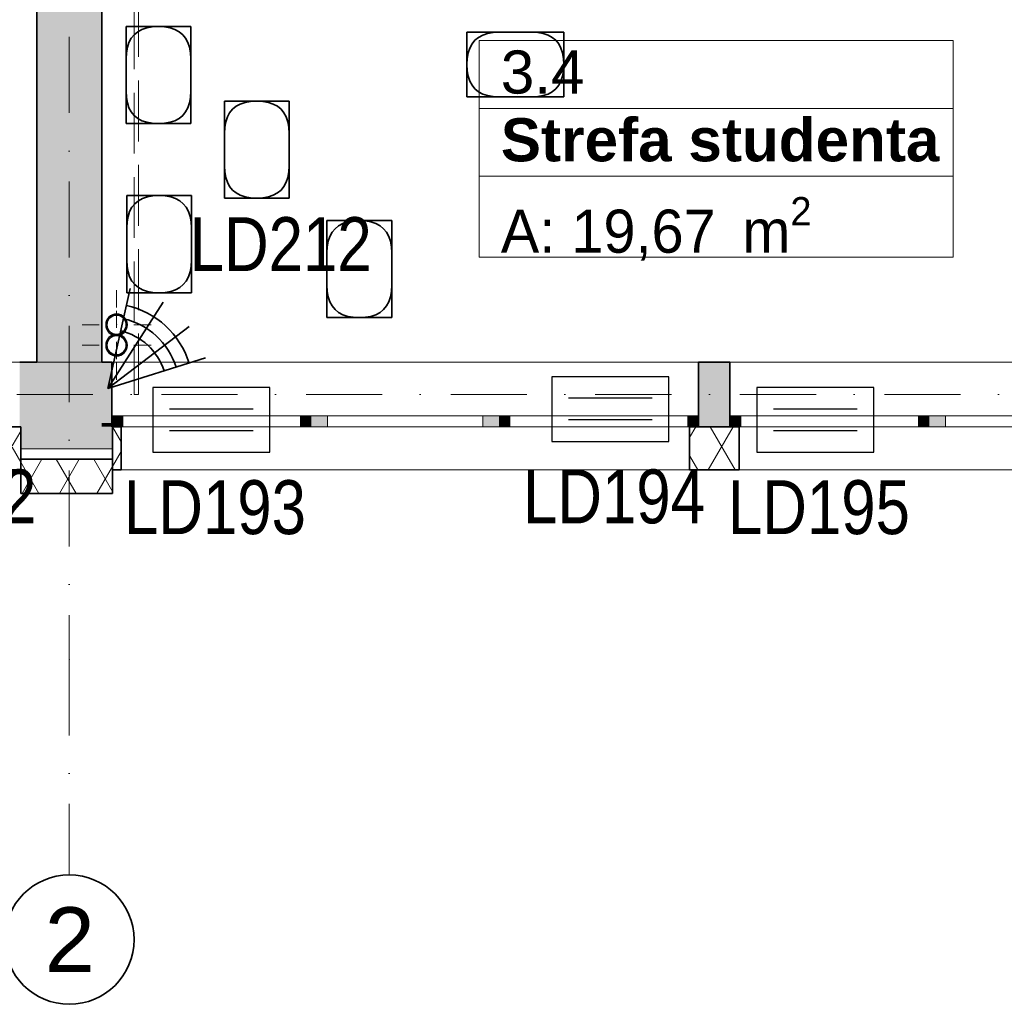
# Model space of a CAD drawing. Header units: millimetres. Extents: x -148444 to 51443, y -4810 to 453290.
# Tile 248 of 256: x 15348 to 19913, y 142898 to 147465. Entities that reach past the tile are written whole.
import ezdxf

# ---------------------------------------------------------------- set-up
doc = ezdxf.new("R2010")
doc.units = ezdxf.units.MM
for name, pattern in [('1', [8, 4, -4]), ('DASHDOTX2', [2, 1, -0.5, 0, -0.5]), ('Krawędzie ukryte', [3.912222, 2.822222, -1.09]), ('Kropki i Kreski', [6.702778, 3.527778, -1.763889, 0, -1.411111])]:
    doc.linetypes.add(name, pattern=pattern)
for name, color, linetype, lineweight in [('!!!SSWiN', 3, 'Continuous', 35), ('!!!SSWiN-opis', 6, 'DASHDOTX2', 18), ('\xa0♦El- odgrom', 30, '1', 35)]:
    doc.layers.add(name, color=color, linetype=linetype, lineweight=lineweight)
for name, color, linetype in [('- A - ocieplenie', 8, 'Continuous'), ('- strefy pomieszczeń', 8, 'Continuous'), ('ADT KD', 3, 'Continuous'), ('Konstrukcja - Siatka mod', 8, 'Continuous'), ('Konstrukcja - Stropy', 8, 'Continuous'), ('Konstrukcja - Ściany działowe', 8, 'Continuous'), ('Konstrukcja - Ściany nośne wew..P', 8, 'Continuous'), ('Konstrukcja - Ściany zewnętrzne', 8, 'Continuous'), ('Okna Archicada', 8, 'Continuous'), ('PIONY INST', 8, 'Continuous'), ('Wnętrze - Umeblowanie', 8, 'Continuous')]:
    doc.layers.add(name, color=color, linetype=linetype)
doc.styles.add('GENERATED_STYLE_1', font='ARIALN.TTF')
doc.styles.get("Standard").update_dxf_attribs({"font": 'arial.ttf'})
doc.styles.add('STYL_AUTOMATYCZNY_1', font='arial.ttf')
doc.styles.add('STYL_AUTOMATYCZNY_2', font='arial.ttf')
doc.styles.add('STYL_AUTOMATYCZNY_6', font='txt')
pattern_1 = [(60, (-220940.59, 434684.62), (-129.90381, 75), []), (120, (-220940.59, 434684.62), (129.90381, 75), [])]

# ---------------------------------------------------------------- blocks, each defined once
blk = doc.blocks.new('Czujka_PIR+AM')
for q in [(82.28, 47.5), (93.56, 16.5), (82.28, -47.5), (93.56, -16.5)]:
    blk.add_line((0, 0), q)
for radius in [78.96, 66.32, 54.62]:
    blk.add_arc((0, 0), radius, 330, 30)
blk.add_attdef('ADRES', (135.66, -10.36), '', height=22.5)
blk = doc.blocks.new('sswin')
at = {"layer": 'ADT KD', "color": 3}
for p, q in [((542.7, 300.5), (0, 300.5)), ((0, 300.5), (0, 0)), ((542.7, 0), (542.7, 300.5)), ((465, 200.4), (77.7, 200.4)), ((465, 100.2), (77.7, 100.2)), ((0, 0), (542.7, 0))]:
    blk.add_line(p, q, dxfattribs=at)

msp = doc.modelspace()

# ---------------------------------------------------------------- hatches: boundary and pattern name
at = {"layer": '- A - ocieplenie', "linetype": 'Continuous', "lineweight": 13}
h = msp.add_hatch(dxfattribs=at)
h.set_pattern_fill('Izolacja_miękka_0005', color=8, style=0, pattern_type=2)
h.set_pattern_definition(pattern_1)
h.paths.add_polyline_path([(15313, 145576.9), (15313, 145376.9), (15353, 145376.9), (15353, 145576.9)])
h = msp.add_hatch(dxfattribs=at)
h.set_pattern_fill('Izolacja_miękka_0005', color=8, style=0, pattern_type=2)
h.set_pattern_definition(pattern_1)
h.paths.add_polyline_path([(15778, 145376.9), (15818, 145376.9), (15818, 145576.9), (15778, 145576.9)])
h = msp.add_hatch(dxfattribs=at)
h.set_pattern_fill('Izolacja_miękka_0005', color=8, style=0, pattern_type=2)
h.set_pattern_definition(pattern_1)
h.paths.add_polyline_path([(18453, 145376.9), (18683, 145376.9), (18683, 145576.9), (18453, 145576.9)])
h = msp.add_hatch(dxfattribs=at)
h.set_pattern_fill('Izolacja_miękka_0005', color=8, style=0, pattern_type=2)
h.set_pattern_definition(pattern_1)
h.paths.add_polyline_path([(15353, 145266.9), (15778, 145266.9), (15778, 145426.9), (15353, 145426.9)])
at = {"layer": 'Konstrukcja - Ściany nośne wew..P', "linetype": 'Continuous', "lineweight": 13}
msp.add_hatch(color=8, dxfattribs=at).paths.add_polyline_path([(15428, 150526.9), (15428, 145876.9), (15728, 145876.9), (15728, 150526.9)])
at = {"layer": 'Konstrukcja - Ściany zewnętrzne', "linetype": 'Continuous', "lineweight": 13}
for points in [[(15728, 145876.9), (15348, 145876.9), (15348, 145576.9), (15353, 145576.9), (15353, 145594.9), (15728, 145594.9)], [(15775.5, 145876.9), (15728, 145876.9), (15728, 145594.9), (15775.5, 145594.9)], [(18495.5, 145576.9), (18640.5, 145576.9), (18640.5, 145876.9), (18495.5, 145876.9)], [(15728, 145594.9), (15353, 145594.9), (15353, 145576.9), (15728, 145576.9)], [(15778, 145594.9), (15728, 145594.9), (15728, 145576.9), (15778, 145576.9)], [(15353, 145474.9), (15778, 145474.9), (15778, 145576.9), (15728, 145576.9), (15353, 145576.9)]]:
    msp.add_hatch(color=8, dxfattribs=at).paths.add_polyline_path(points)
at = {"layer": 'Okna Archicada', "linetype": 'Continuous', "lineweight": 13}
for points in [[(15775.5, 145626.9), (15775.5, 145576.9), (15825.5, 145576.9), (15825.5, 145626.9)], [(16700.5, 145576.9), (16700.5, 145626.9), (16650.5, 145626.9), (16650.5, 145576.9)], [(16700.5, 145626.9), (16700.5, 145576.9), (16775.5, 145576.9), (16775.5, 145626.9)], [(17570.5, 145576.9), (17570.5, 145626.9), (17495.5, 145626.9), (17495.5, 145576.9)], [(17570.5, 145626.9), (17570.5, 145576.9), (17620.5, 145576.9), (17620.5, 145626.9)], [(18495.5, 145576.9), (18495.5, 145626.9), (18445.5, 145626.9), (18445.5, 145576.9)], [(18640.5, 145626.9), (18640.5, 145576.9), (18690.5, 145576.9), (18690.5, 145626.9)], [(19565.5, 145576.9), (19565.5, 145626.9), (19515.5, 145626.9), (19515.5, 145576.9)], [(19565.5, 145626.9), (19565.5, 145576.9), (19640.5, 145576.9), (19640.5, 145626.9)]]:
    msp.add_hatch(color=8, dxfattribs=at).paths.add_polyline_path(points)
at = {"layer": 'PIONY INST', "linetype": 'Continuous', "lineweight": 13}
h = msp.add_hatch(color=8, dxfattribs=at)
h.paths.add_polyline_path([(15797.1, 146099.9, 0.414214), (15747.1, 146049.9, 0.414214), (15797.1, 145999.9, 0.414214), (15847.1, 146049.9, 0.414214)])
h.paths.add_polyline_path([(15797.1, 146094.9, -1), (15797.1, 146004.9, -1)], flags=0)
h = msp.add_hatch(color=8, dxfattribs=at)
h.paths.add_polyline_path([(15797.1, 146004.9, 0.414214), (15747.1, 145954.9, 0.414214), (15797.1, 145904.9, 0.414214), (15847.1, 145954.9, 0.414214)])
h.paths.add_polyline_path([(15797.1, 145999.9, -1), (15797.1, 145909.9, -1)], flags=0)

# ---------------------------------------------------------------- linework, layer by layer
at = {"layer": '- A - ocieplenie', "color": 8, "linetype": 'Continuous', "lineweight": 35, "ltscale": 100}
for p, q in [((15818, 145576.9), (15818, 145526.9)), ((18453, 145576.9), (18453, 145526.9)), ((18683, 145576.9), (18683, 145526.9)), ((15818, 145526.9), (15818, 145376.9)), ((18453, 145526.9), (18453, 145376.9)), ((18683, 145526.9), (18683, 145376.9))]:
    msp.add_line(p, q, dxfattribs=at)
at = {"layer": '- A - ocieplenie', "color": 8, "linetype": 'Continuous', "lineweight": 35, "ltscale": 100, "flags": 128}
for points in [[(15353, 145576.9), (15313, 145576.9)], [(15353, 145376.9), (15353, 145576.9)], [(15818, 145576.9), (15778, 145576.9)], [(15778, 145576.9), (15778, 145376.9)], [(18683, 145576.9), (18453, 145576.9)], [(15778, 145426.9), (15353, 145426.9)], [(15353, 145426.9), (15353, 145266.9)], [(15778, 145266.9), (15778, 145426.9)], [(15313, 145376.9), (15353, 145376.9)], [(15778, 145376.9), (15818, 145376.9)], [(18453, 145376.9), (18683, 145376.9)], [(15353, 145266.9), (15778, 145266.9)]]:
    msp.add_lwpolyline(points, dxfattribs=at)
at = {"layer": '- strefy pomieszczeń', "color": 8, "linetype": 'Continuous', "lineweight": 13, "ltscale": 100}
for p, q in [((17478.4, 147367.8), (19675, 147367.8)), ((17478.4, 147053.5), (17478.4, 147367.8)), ((19675, 147367.8), (19675, 147053.5)), ((19675, 147053.5), (17478.4, 147053.5)), ((17478.4, 147053.5), (19675, 147053.5)), ((17478.4, 146739.2), (17478.4, 147053.5)), ((19675, 147053.5), (19675, 146739.2)), ((19675, 146739.2), (17478.4, 146739.2)), ((17478.4, 146739.2), (19675, 146739.2)), ((17478.4, 146362.8), (17478.4, 146739.2)), ((19675, 146739.2), (19675, 146362.8)), ((19675, 146362.8), (17478.4, 146362.8))]:
    msp.add_line(p, q, dxfattribs=at)
at = {"layer": 'Konstrukcja - Siatka mod', "color": 8, "linetype": 'Kropki i Kreski', "lineweight": 13, "ltscale": 100}
for p, q in [((15578, 161462.8), (15578, 144498)), ((7290.5, 145726.9), (36735, 145726.9)), ((15578, 144498), (15578, 143498))]:
    msp.add_line(p, q, dxfattribs=at)
at = {"layer": 'Konstrukcja - Siatka mod', "color": 8, "linetype": 'Continuous', "lineweight": 35, "ltscale": 100}
msp.add_circle((15578, 143198), 300, dxfattribs=at)
at = {"layer": 'Konstrukcja - Siatka mod', "color": 8, "linetype": 'Kropki i Kreski', "lineweight": 13, "ltscale": 100}
msp.add_point((15578, 144498), dxfattribs=at)
msp.add_point((15578, 144498), dxfattribs=at)
at = {"layer": 'Konstrukcja - Stropy', "color": 8, "linetype": 'Continuous', "lineweight": 13, "ltscale": 100, "flags": 128}
msp.add_lwpolyline([(21408, 150926.9), (24708, 150926.9), (24708, 145876.9), (36778, 145876.9), (36778, 158356.9), (9738, 158356.9), (9738, 145876.9), (21408, 145876.9)], close=True, dxfattribs=at)
at = {"layer": 'Konstrukcja - Ściany działowe', "color": 8, "linetype": 'Krawędzie ukryte', "lineweight": 20, "ltscale": 100, "flags": 128}
for points in [[(15878, 147517), (15878, 145726.9)], [(15898, 145726.9), (15898, 147517)], [(15878, 145726.9), (15898, 145726.9)]]:
    msp.add_lwpolyline(points, dxfattribs=at)
at = {"layer": 'Konstrukcja - Ściany nośne wew..P', "color": 8, "linetype": 'Continuous', "lineweight": 35, "ltscale": 100, "flags": 128}
for points in [[(15428, 150526.9), (15428, 145876.9)], [(15728, 145876.9), (15728, 150526.9)]]:
    msp.add_lwpolyline(points, dxfattribs=at)
at = {"layer": 'Konstrukcja - Ściany zewnętrzne', "color": 8, "linetype": 'Continuous', "lineweight": 35, "ltscale": 100}
for p, q in [((15775.5, 145626.9), (15775.5, 145876.9)), ((18495.5, 145626.9), (18495.5, 145876.9)), ((18640.5, 145626.9), (18640.5, 145876.9)), ((15775.5, 145576.9), (15775.5, 145626.9)), ((18495.5, 145576.9), (18495.5, 145626.9)), ((18640.5, 145576.9), (18640.5, 145626.9))]:
    msp.add_line(p, q, dxfattribs=at)
at = {"layer": 'Konstrukcja - Ściany zewnętrzne', "color": 8, "linetype": 'Continuous', "lineweight": 35, "ltscale": 100, "flags": 128}
for points in [[(15428, 145876.9), (15348, 145876.9)], [(15775.5, 145876.9), (15728, 145876.9)], [(18640.5, 145876.9), (18495.5, 145876.9)], [(15348, 145576.9), (15353, 145576.9)], [(18495.5, 145576.9), (18640.5, 145576.9)]]:
    msp.add_lwpolyline(points, dxfattribs=at)
at = {"layer": 'Konstrukcja - Ściany zewnętrzne', "color": 8, "linetype": 'Continuous', "lineweight": 13, "ltscale": 100, "flags": 128}
msp.add_lwpolyline([(15353, 145576.9), (15353, 145474.9), (15778, 145474.9), (15778, 145576.9)], dxfattribs=at)
at = {"layer": 'Okna Archicada', "color": 8, "linetype": 'Continuous', "lineweight": 13, "ltscale": 100}
for p, q in [((15775.5, 145876.9), (18495.5, 145876.9)), ((18640.5, 145876.9), (21360.5, 145876.9)), ((15775.5, 145626.9), (15825.5, 145626.9)), ((15825.5, 145626.9), (15825.5, 145576.9)), ((15825.5, 145626.9), (16650.5, 145626.9)), ((16650.5, 145576.9), (16650.5, 145626.9)), ((16650.5, 145626.9), (16700.5, 145626.9)), ((16700.5, 145626.9), (16775.5, 145626.9)), ((16775.5, 145626.9), (16775.5, 145576.9)), ((16775.5, 145626.9), (17495.5, 145626.9)), ((17495.5, 145576.9), (17495.5, 145626.9)), ((17495.5, 145626.9), (17570.5, 145626.9)), ((17570.5, 145626.9), (17620.5, 145626.9)), ((17620.5, 145626.9), (17620.5, 145576.9)), ((17620.5, 145626.9), (18445.5, 145626.9)), ((18445.5, 145576.9), (18445.5, 145626.9)), ((18445.5, 145626.9), (18495.5, 145626.9)), ((18640.5, 145626.9), (18690.5, 145626.9)), ((18690.5, 145626.9), (18690.5, 145576.9)), ((18690.5, 145626.9), (19515.5, 145626.9)), ((19515.5, 145576.9), (19515.5, 145626.9)), ((19515.5, 145626.9), (19565.5, 145626.9)), ((19565.5, 145626.9), (19640.5, 145626.9)), ((19640.5, 145626.9), (19640.5, 145576.9)), ((19640.5, 145626.9), (20360.5, 145626.9)), ((15775.5, 145576.9), (18495.5, 145576.9)), ((15825.5, 145576.9), (15775.5, 145576.9)), ((15818, 145576.9), (18453, 145576.9)), ((16650.5, 145576.9), (15825.5, 145576.9)), ((16700.5, 145576.9), (16650.5, 145576.9)), ((16775.5, 145576.9), (16700.5, 145576.9)), ((17495.5, 145576.9), (16775.5, 145576.9)), ((17570.5, 145576.9), (17495.5, 145576.9)), ((17620.5, 145576.9), (17570.5, 145576.9)), ((18445.5, 145576.9), (17620.5, 145576.9)), ((18495.5, 145576.9), (18445.5, 145576.9)), ((18640.5, 145576.9), (21360.5, 145576.9)), ((18690.5, 145576.9), (18640.5, 145576.9)), ((18683, 145576.9), (21318, 145576.9)), ((19515.5, 145576.9), (18690.5, 145576.9)), ((19565.5, 145576.9), (19515.5, 145576.9)), ((19640.5, 145576.9), (19565.5, 145576.9)), ((20360.5, 145576.9), (19640.5, 145576.9)), ((15818, 145376.9), (18453, 145376.9)), ((18683, 145376.9), (21318, 145376.9))]:
    msp.add_line(p, q, dxfattribs=at)
at = {"layer": 'Okna Archicada', "color": 8, "linetype": 'Continuous', "lineweight": 35, "ltscale": 100}
for p, q in [((15775.5, 145626.9), (15775.5, 145876.9)), ((18495.5, 145626.9), (18495.5, 145876.9)), ((18640.5, 145626.9), (18640.5, 145876.9)), ((15775.5, 145576.9), (15775.5, 145626.9)), ((15775.5, 145576.9), (15775.5, 145626.9)), ((18495.5, 145576.9), (18495.5, 145626.9)), ((18495.5, 145576.9), (18495.5, 145626.9)), ((18640.5, 145576.9), (18640.5, 145626.9)), ((18640.5, 145576.9), (18640.5, 145626.9)), ((15818, 145576.9), (15818, 145526.9)), ((18453, 145576.9), (18453, 145526.9)), ((18683, 145576.9), (18683, 145526.9)), ((15818, 145526.9), (15818, 145376.9)), ((18453, 145526.9), (18453, 145376.9)), ((18683, 145526.9), (18683, 145376.9))]:
    msp.add_line(p, q, dxfattribs=at)
at = {"layer": 'PIONY INST', "color": 8, "linetype": 'Continuous', "lineweight": 0, "ltscale": 100}
for p, q in [((15797.1, 146129.9), (15797.1, 146209.9)), ((15797.1, 146034.9), (15797.1, 146114.9)), ((15717.1, 146049.9), (15637.1, 146049.9)), ((15877.1, 146049.9), (15957.1, 146049.9)), ((15797.1, 145969.9), (15797.1, 145889.9)), ((15717.1, 145954.9), (15637.1, 145954.9)), ((15877.1, 145954.9), (15957.1, 145954.9)), ((15797.1, 145874.9), (15797.1, 145794.9))]:
    msp.add_line(p, q, dxfattribs=at)
at = {"layer": 'PIONY INST', "color": 8, "linetype": 'Continuous', "lineweight": 25, "ltscale": 100, "flags": 128}
for points in [[(15797.1, 146099.9, 0.414214), (15747.1, 146049.9, 0.414214), (15797.1, 145999.9, 0.414214), (15847.1, 146049.9, 0.414214)], [(15797.1, 146004.9, 0.414214), (15747.1, 145954.9, 0.414214), (15797.1, 145904.9, 0.414214), (15847.1, 145954.9, 0.414214)]]:
    msp.add_lwpolyline(points, format="xyb", close=True, dxfattribs=at)
at = {"layer": 'PIONY INST', "color": 8, "linetype": 'Continuous', "lineweight": 35, "ltscale": 100, "flags": 128}
for points in [[(15797.1, 146094.9, -1), (15797.1, 146004.9, -1)], [(15797.1, 145999.9, -1), (15797.1, 145909.9, -1)]]:
    msp.add_lwpolyline(points, format="xyb", close=True, dxfattribs=at)
at = {"layer": 'PIONY INST', "color": 8, "linetype": 'Continuous', "lineweight": 0, "ltscale": 100}
for p in [(15797.1, 146049.9), (15797.1, 145954.9)]:
    msp.add_point(p, dxfattribs=at)
at = {"layer": 'Wnętrze - Umeblowanie', "color": 8, "linetype": 'Continuous', "lineweight": 35, "ltscale": 100, "flags": 128}
for points in [[(15841.1, 147282.8), (15842.6, 147311.3), (15847.1, 147336.8), (15854.6, 147359.3), (15865.1, 147378.8), (15878.6, 147395.3), (15895.1, 147408.8), (15914.6, 147419.3), (15937.1, 147426.8), (15962.6, 147431.3), (15991.1, 147432.8), (16026.3, 147432.8), (16056.8, 147432.8), (16082.5, 147432.8), (16103.6, 147432.8), (16120, 147432.8), (16131.8, 147432.8), (16138.8, 147432.8)], [(15841.1, 147430.5), (15841.1, 147432.8)], [(15843.5, 147432.8), (15841.1, 147432.8)], [(15841.1, 147430.5), (15841.1, 147423.4), (15841.1, 147411.7), (15841.1, 147395.3), (15841.1, 147374.2), (15841.1, 147348.4), (15841.1, 147318), (15841.1, 147282.8), (15841.1, 147132.8), (15841.1, 147097.7), (15841.1, 147067.2), (15841.1, 147041.4), (15841.1, 147020.3), (15841.1, 147003.9), (15841.1, 146992.2), (15841.1, 146985.2)], [(16141.1, 147430.5), (16141.1, 147423.4), (16141.1, 147411.7), (16141.1, 147395.3), (16141.1, 147374.2), (16141.1, 147348.4), (16141.1, 147318), (16141.1, 147282.8), (16141.1, 147132.8), (16139.6, 147104.3), (16135.1, 147078.8), (16127.6, 147056.3), (16117.1, 147036.8), (16103.6, 147020.3), (16087.1, 147006.8), (16067.6, 146996.3), (16045.1, 146988.8), (16019.6, 146984.3), (15991.1, 146982.8), (15962.6, 146984.3), (15937.1, 146988.8), (15914.6, 146996.3), (15895.1, 147006.8), (15878.6, 147020.3), (15865.1, 147036.8), (15854.6, 147056.3), (15847.1, 147078.8), (15842.6, 147104.3), (15841.1, 147132.8)], [(16141.1, 147282.8), (16139.6, 147311.3), (16135.1, 147336.8), (16127.6, 147359.3), (16117.1, 147378.8), (16103.6, 147395.3), (16087.1, 147408.8), (16067.6, 147419.3), (16045.1, 147426.8), (16019.6, 147431.3), (15991.1, 147432.8), (15956, 147432.8), (15925.5, 147432.8), (15899.7, 147432.8), (15878.6, 147432.8), (15862.2, 147432.8), (15850.5, 147432.8), (15843.5, 147432.8)], [(16138.8, 147432.8), (16141.1, 147432.8)], [(16141.1, 147430.5), (16141.1, 147432.8)], [(17570.9, 147406.6), (17542.4, 147405.1), (17516.9, 147400.6), (17494.4, 147393.1), (17474.9, 147382.6), (17458.4, 147369.1), (17444.9, 147352.6), (17434.4, 147333.1), (17426.9, 147310.6), (17422.4, 147285.1), (17420.9, 147256.6), (17420.9, 147221.4), (17420.9, 147190.9), (17420.9, 147165.2), (17420.9, 147144.1), (17420.9, 147127.7), (17420.9, 147115.9), (17420.9, 147108.9)], [(17420.9, 147404.2), (17420.9, 147406.6)], [(17423.2, 147406.6), (17420.9, 147406.6)], [(17570.9, 147106.6), (17542.4, 147108.1), (17516.9, 147112.6), (17494.4, 147120.1), (17474.9, 147130.6), (17458.4, 147144.1), (17444.9, 147160.6), (17434.4, 147180.1), (17426.9, 147202.6), (17422.4, 147228.1), (17420.9, 147256.6), (17420.9, 147291.7), (17420.9, 147322.2), (17420.9, 147348), (17420.9, 147369.1), (17420.9, 147385.5), (17420.9, 147397.2), (17420.9, 147404.2)], [(17423.2, 147406.6), (17430.2, 147406.6), (17442, 147406.6), (17458.4, 147406.6), (17479.5, 147406.6), (17505.2, 147406.6), (17535.7, 147406.6), (17570.9, 147406.6), (17720.9, 147406.6), (17749.4, 147405.1), (17774.9, 147400.6), (17797.4, 147393.1), (17816.9, 147382.6), (17833.4, 147369.1), (17846.9, 147352.6), (17857.4, 147333.1), (17864.9, 147310.6), (17869.4, 147285.1), (17870.9, 147256.6), (17869.4, 147228.1), (17864.9, 147202.6), (17857.4, 147180.1), (17846.9, 147160.6), (17833.4, 147144.1), (17816.9, 147130.6), (17797.4, 147120.1), (17774.9, 147112.6), (17749.4, 147108.1), (17720.9, 147106.6)], [(17720.9, 147406.6), (17756, 147406.6), (17786.5, 147406.6), (17812.3, 147406.6), (17833.4, 147406.6), (17849.8, 147406.6), (17861.5, 147406.6), (17868.5, 147406.6)], [(17868.5, 147406.6), (17870.9, 147406.6)], [(17870.9, 147406.6), (17870.9, 147404.2)], [(17870.9, 147404.2), (17870.9, 147397.2), (17870.9, 147385.5), (17870.9, 147369.1), (17870.9, 147348), (17870.9, 147322.2), (17870.9, 147291.7), (17870.9, 147256.6), (17870.9, 147221.4), (17870.9, 147190.9), (17870.9, 147165.2), (17870.9, 147144.1), (17870.9, 147127.7), (17870.9, 147115.9), (17870.9, 147108.9)], [(16141.1, 147132.8), (16141.1, 147097.7), (16141.1, 147067.2), (16141.1, 147041.4), (16141.1, 147020.3), (16141.1, 147003.9), (16141.1, 146992.2), (16141.1, 146985.2)], [(17420.9, 147108.9), (17420.9, 147106.6)], [(17423.2, 147106.6), (17420.9, 147106.6)], [(17423.2, 147106.6), (17430.2, 147106.6), (17442, 147106.6), (17458.4, 147106.6), (17479.5, 147106.6), (17505.2, 147106.6), (17535.7, 147106.6), (17570.9, 147106.6), (17720.9, 147106.6), (17756, 147106.6), (17786.5, 147106.6), (17812.3, 147106.6), (17833.4, 147106.6), (17849.8, 147106.6), (17861.5, 147106.6), (17868.5, 147106.6)], [(17868.5, 147106.6), (17870.9, 147106.6)], [(17870.9, 147108.9), (17870.9, 147106.6)], [(16297.1, 146937.1), (16298.6, 146965.6), (16303.1, 146991.1), (16310.6, 147013.6), (16321.1, 147033.1), (16334.6, 147049.6), (16351.1, 147063.1), (16370.6, 147073.6), (16393.1, 147081.1), (16418.6, 147085.6), (16447.1, 147087.1), (16482.2, 147087.1), (16512.7, 147087.1), (16538.5, 147087.1), (16559.6, 147087.1), (16576, 147087.1), (16587.7, 147087.1), (16594.7, 147087.1)], [(16297.1, 147084.8), (16297.1, 147087.1)], [(16299.4, 147087.1), (16297.1, 147087.1)], [(16297.1, 147084.8), (16297.1, 147077.7), (16297.1, 147066), (16297.1, 147049.6), (16297.1, 147028.5), (16297.1, 147002.7), (16297.1, 146972.3), (16297.1, 146937.1), (16297.1, 146787.1), (16297.1, 146752), (16297.1, 146721.5), (16297.1, 146695.7), (16297.1, 146674.6), (16297.1, 146658.2), (16297.1, 146646.5), (16297.1, 146639.5)], [(16597.1, 147084.8), (16597.1, 147077.7), (16597.1, 147066), (16597.1, 147049.6), (16597.1, 147028.5), (16597.1, 147002.7), (16597.1, 146972.3), (16597.1, 146937.1), (16597.1, 146787.1), (16595.6, 146758.6), (16591.1, 146733.1), (16583.6, 146710.6), (16573.1, 146691.1), (16559.6, 146674.6), (16543.1, 146661.1), (16523.6, 146650.6), (16501.1, 146643.1), (16475.6, 146638.6), (16447.1, 146637.1), (16418.6, 146638.6), (16393.1, 146643.1), (16370.6, 146650.6), (16351.1, 146661.1), (16334.6, 146674.6), (16321.1, 146691.1), (16310.6, 146710.6), (16303.1, 146733.1), (16298.6, 146758.6), (16297.1, 146787.1)], [(16597.1, 146937.1), (16595.6, 146965.6), (16591.1, 146991.1), (16583.6, 147013.6), (16573.1, 147033.1), (16559.6, 147049.6), (16543.1, 147063.1), (16523.6, 147073.6), (16501.1, 147081.1), (16475.6, 147085.6), (16447.1, 147087.1), (16411.9, 147087.1), (16381.4, 147087.1), (16355.7, 147087.1), (16334.6, 147087.1), (16318.2, 147087.1), (16306.4, 147087.1), (16299.4, 147087.1)], [(16594.7, 147087.1), (16597.1, 147087.1)], [(16597.1, 147084.8), (16597.1, 147087.1)], [(15841.1, 146985.2), (15841.1, 146982.8)], [(15843.5, 146982.8), (15841.1, 146982.8)], [(16138.8, 146982.8), (16131.8, 146982.8), (16120, 146982.8), (16103.6, 146982.8), (16082.5, 146982.8), (16056.8, 146982.8), (16026.3, 146982.8), (15991.1, 146982.8), (15956, 146982.8), (15925.5, 146982.8), (15899.7, 146982.8), (15878.6, 146982.8), (15862.2, 146982.8), (15850.5, 146982.8), (15843.5, 146982.8)], [(16141.1, 146982.8), (16138.8, 146982.8)], [(16141.1, 146985.2), (16141.1, 146982.8)], [(16597.1, 146787.1), (16597.1, 146752), (16597.1, 146721.5), (16597.1, 146695.7), (16597.1, 146674.6), (16597.1, 146658.2), (16597.1, 146646.5), (16597.1, 146639.5)], [(15844.1, 146498.7), (15845.6, 146527.2), (15850.1, 146552.7), (15857.6, 146575.2), (15868.1, 146594.7), (15881.6, 146611.2), (15898.1, 146624.7), (15917.6, 146635.2), (15940.1, 146642.7), (15965.6, 146647.2), (15994.1, 146648.7), (16029.3, 146648.7), (16059.7, 146648.7), (16085.5, 146648.7), (16106.6, 146648.7), (16123, 146648.7), (16134.7, 146648.7), (16141.8, 146648.7)], [(15844.1, 146646.3), (15844.1, 146648.7)], [(15846.4, 146648.7), (15844.1, 146648.7)], [(15844.1, 146646.3), (15844.1, 146639.3), (15844.1, 146627.6), (15844.1, 146611.2), (15844.1, 146590.1), (15844.1, 146564.3), (15844.1, 146533.8), (15844.1, 146498.7), (15844.1, 146348.7), (15844.1, 146313.5), (15844.1, 146283), (15844.1, 146257.3), (15844.1, 146236.2), (15844.1, 146219.8), (15844.1, 146208), (15844.1, 146201)], [(16144.1, 146646.3), (16144.1, 146639.3), (16144.1, 146627.6), (16144.1, 146611.2), (16144.1, 146590.1), (16144.1, 146564.3), (16144.1, 146533.8), (16144.1, 146498.7), (16144.1, 146348.7), (16142.6, 146320.2), (16138.1, 146294.7), (16130.6, 146272.2), (16120.1, 146252.7), (16106.6, 146236.2), (16090.1, 146222.7), (16070.6, 146212.2), (16048.1, 146204.7), (16022.6, 146200.2), (15994.1, 146198.7), (15965.6, 146200.2), (15940.1, 146204.7), (15917.6, 146212.2), (15898.1, 146222.7), (15881.6, 146236.2), (15868.1, 146252.7), (15857.6, 146272.2), (15850.1, 146294.7), (15845.6, 146320.2), (15844.1, 146348.7)], [(16144.1, 146498.7), (16142.6, 146527.2), (16138.1, 146552.7), (16130.6, 146575.2), (16120.1, 146594.7), (16106.6, 146611.2), (16090.1, 146624.7), (16070.6, 146635.2), (16048.1, 146642.7), (16022.6, 146647.2), (15994.1, 146648.7), (15958.9, 146648.7), (15928.5, 146648.7), (15902.7, 146648.7), (15881.6, 146648.7), (15865.2, 146648.7), (15853.5, 146648.7), (15846.4, 146648.7)], [(16141.8, 146648.7), (16144.1, 146648.7)], [(16144.1, 146646.3), (16144.1, 146648.7)], [(16297.1, 146639.5), (16297.1, 146637.1)], [(16299.4, 146637.1), (16297.1, 146637.1)], [(16594.7, 146637.1), (16587.7, 146637.1), (16576, 146637.1), (16559.6, 146637.1), (16538.5, 146637.1), (16512.7, 146637.1), (16482.2, 146637.1), (16447.1, 146637.1), (16411.9, 146637.1), (16381.4, 146637.1), (16355.7, 146637.1), (16334.6, 146637.1), (16318.2, 146637.1), (16306.4, 146637.1), (16299.4, 146637.1)], [(16597.1, 146637.1), (16594.7, 146637.1)], [(16597.1, 146639.5), (16597.1, 146637.1)], [(16772.5, 146382.9), (16774, 146411.4), (16778.5, 146436.9), (16786, 146459.4), (16796.5, 146478.9), (16810, 146495.4), (16826.5, 146508.9), (16846, 146519.4), (16868.5, 146526.9), (16894, 146531.4), (16922.5, 146532.9), (16957.7, 146532.9), (16988.1, 146532.9), (17013.9, 146532.9), (17035, 146532.9), (17051.4, 146532.9), (17063.1, 146532.9), (17070.2, 146532.9)], [(16772.5, 146530.5), (16772.5, 146532.9)], [(16774.9, 146532.9), (16772.5, 146532.9)], [(16772.5, 146530.5), (16772.5, 146523.5), (16772.5, 146511.8), (16772.5, 146495.4), (16772.5, 146474.3), (16772.5, 146448.5), (16772.5, 146418), (16772.5, 146382.9), (16772.5, 146232.9), (16772.5, 146197.7), (16772.5, 146167.2), (16772.5, 146141.4), (16772.5, 146120.4), (16772.5, 146103.9), (16772.5, 146092.2), (16772.5, 146085.2)], [(17072.5, 146530.5), (17072.5, 146523.5), (17072.5, 146511.8), (17072.5, 146495.4), (17072.5, 146474.3), (17072.5, 146448.5), (17072.5, 146418), (17072.5, 146382.9), (17072.5, 146232.9), (17071, 146204.4), (17066.5, 146178.9), (17059, 146156.4), (17048.5, 146136.9), (17035, 146120.4), (17018.5, 146106.9), (16999, 146096.4), (16976.5, 146088.9), (16951, 146084.4), (16922.5, 146082.9), (16894, 146084.4), (16868.5, 146088.9), (16846, 146096.4), (16826.5, 146106.9), (16810, 146120.4), (16796.5, 146136.9), (16786, 146156.4), (16778.5, 146178.9), (16774, 146204.4), (16772.5, 146232.9)], [(17072.5, 146382.9), (17071, 146411.4), (17066.5, 146436.9), (17059, 146459.4), (17048.5, 146478.9), (17035, 146495.4), (17018.5, 146508.9), (16999, 146519.4), (16976.5, 146526.9), (16951, 146531.4), (16922.5, 146532.9), (16887.4, 146532.9), (16856.9, 146532.9), (16831.1, 146532.9), (16810, 146532.9), (16793.6, 146532.9), (16781.9, 146532.9), (16774.9, 146532.9)], [(17070.2, 146532.9), (17072.5, 146532.9)], [(17072.5, 146530.5), (17072.5, 146532.9)], [(16144.1, 146348.7), (16144.1, 146313.5), (16144.1, 146283), (16144.1, 146257.3), (16144.1, 146236.2), (16144.1, 146219.8), (16144.1, 146208), (16144.1, 146201)], [(17072.5, 146232.9), (17072.5, 146197.7), (17072.5, 146167.2), (17072.5, 146141.4), (17072.5, 146120.4), (17072.5, 146103.9), (17072.5, 146092.2), (17072.5, 146085.2)], [(15844.1, 146201), (15844.1, 146198.7)], [(15846.4, 146198.7), (15844.1, 146198.7)], [(16141.8, 146198.7), (16134.7, 146198.7), (16123, 146198.7), (16106.6, 146198.7), (16085.5, 146198.7), (16059.7, 146198.7), (16029.3, 146198.7), (15994.1, 146198.7), (15958.9, 146198.7), (15928.5, 146198.7), (15902.7, 146198.7), (15881.6, 146198.7), (15865.2, 146198.7), (15853.5, 146198.7), (15846.4, 146198.7)], [(16144.1, 146198.7), (16141.8, 146198.7)], [(16144.1, 146201), (16144.1, 146198.7)], [(16772.5, 146085.2), (16772.5, 146082.9)], [(16774.9, 146082.9), (16772.5, 146082.9)], [(17070.2, 146082.9), (17063.1, 146082.9), (17051.4, 146082.9), (17035, 146082.9), (17013.9, 146082.9), (16988.1, 146082.9), (16957.7, 146082.9), (16922.5, 146082.9), (16887.4, 146082.9), (16856.9, 146082.9), (16831.1, 146082.9), (16810, 146082.9), (16793.6, 146082.9), (16781.9, 146082.9), (16774.9, 146082.9)], [(17072.5, 146082.9), (17070.2, 146082.9)], [(17072.5, 146085.2), (17072.5, 146082.9)]]:
    msp.add_lwpolyline(points, dxfattribs=at)

# ---------------------------------------------------------------- block references
at = {"layer": '!!!SSWiN', "xscale": 4.999999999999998, "yscale": 5, "zscale": 5, "rotation": 47.30828988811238}
msp.add_blockref('Czujka_PIR+AM', (15756.3, 145754.6), dxfattribs=at)
at = {"layer": '\xa0♦El- odgrom'}
for p in [(17815.1, 145508.4), (15965.1, 145458.4), (18765.1, 145458.4)]:
    msp.add_blockref('sswin', p, dxfattribs=at)

# ---------------------------------------------------------------- texts
at = {"layer": '!!!SSWiN-opis', "linetype": 'Continuous', "char_height": 250, "width": 152.632, "attachment_point": 2, "line_spacing_factor": 0.7, "style": 'GENERATED_STYLE_1'}
for s, insert in [('\\fArial Narrow|b0|i0;\\A1;LD212', (16558, 146548.8)), ('\\fArial Narrow|b0|i0;\\A1;LD192', (15003.3, 145378.8)), ('\\fArial Narrow|b0|i0;\\A1;LD194', (18103.3, 145378.8)), ('\\fArial Narrow|b0|i0;\\A1;LD193', (16253.3, 145328.8)), ('\\fArial Narrow|b0|i0;\\A1;LD195', (19053.3, 145328.8))]:
    msp.add_mtext(s, dxfattribs=dict(at, insert=insert))
at = {"layer": '- strefy pomieszczeń', "color": 8, "linetype": 'Continuous', "lineweight": 13, "char_height": 200, "attachment_point": 1}
for s, insert, style in [('\\A1;{\\pql;\\pt0,100;\\fArial|b1|i0|c238|p0;\\W1.000000;WC N\\fArial|b1|i0|c238|p0;\\W1.000000;\\A1{\\H.66x;\\S^  ;}\\fArial|b1|i0|c238|p0;\\W1.000000;\\fArial|b1|i0|c238|p0;\\W1.000000;\\A1{\\H.66x;\\S^  ;}}', (17225.4, 148559.1), 'STYL_AUTOMATYCZNY_2'), ('\\A1;{\\pql;\\pt0,100;\\fArial|b0|i0|c238|p0;\\W1.000000;4,85\\fArial|b0|i0|c238|p0;\\W1.000000;\\A1{\\H.66x;\\S^  ;}\\fArial|b0|i0|c238|p0;\\W1.000000; m\\fArial|b0|i0|c238|p0;\\W1.000000;\\A1{\\H.66x;\\S2^  ;}}', (17225.4, 148241.9), 'STYL_AUTOMATYCZNY_1'), ('\\A1;{\\pql;\\pt0,100;\\fArial|b0|i0|c238|p0;\\W1.000000;3.4\\fArial|b0|i0|c238|p0;\\W1.000000;\\A1{\\H.66x;\\S^  ;}\\fArial|b0|i0|c238|p0;\\W1.000000;\\fArial|b0|i0|c238|p0;\\W1.000000;\\A1{\\H.66x;\\S^  ;}}', (17578.4, 147322.1), 'STYL_AUTOMATYCZNY_1'), ('\\A1;{\\pql;\\pt0,100;\\fArial|b1|i0|c238|p0;\\W1.000000;Strefa studenta\\fArial|b1|i0|c238|p0;\\W1.000000;\\A1{\\H.66x;\\S^  ;}\\fArial|b1|i0|c238|p0;\\W1.000000;\\fArial|b1|i0|c238|p0;\\W1.000000;\\A1{\\H.66x;\\S^  ;}}', (17578.4, 147007.8), 'STYL_AUTOMATYCZNY_2'), ('\\A1;{\\pql;\\pt0,500;\\fGeneva CE|b0|i0|c0|p0;\\W1.000000;A: 19,67\\fGeneva CE|b0|i0|c0|p0;\\W1.000000;\\A1{\\H.66x;\\S^  ;}\\fGeneva CE|b0|i0|c0|p0;\\W1.000000; m\\fGeneva CE|b0|i0|c0|p0;\\W1.000000;\\A1{\\H.66x;\\S2^  ;}}', (17578.4, 146642.3), 'STYL_AUTOMATYCZNY_6')]:
    msp.add_mtext(s, dxfattribs=dict(at, insert=insert, style=style))
at = {"layer": 'Konstrukcja - Siatka mod', "color": 8, "linetype": 'Continuous', "lineweight": 13, "insert": (15463.6, 143348), "char_height": 300, "attachment_point": 1, "style": 'STYL_AUTOMATYCZNY_1'}
msp.add_mtext('\\A1;{\\pql;\\pt0;\\fArial|b0|i0|c238|p0;\\W1.000000;2}', dxfattribs=at)

doc.saveas('drawing.dxf')
